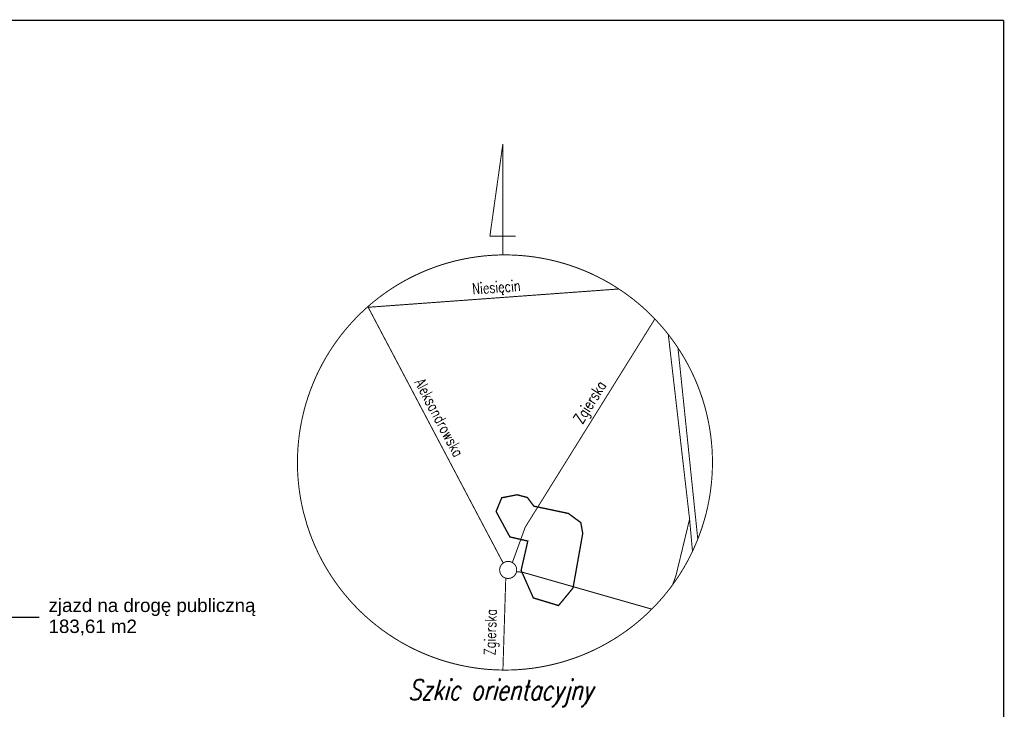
# Model space of a CAD drawing. Header units: metres. Extents: x 964 to 7125, y -212 to 9570.
# Tile 183 of 185: x 2667 to 2734, y 300 to 347. Entities that reach past the tile are written whole.
import ezdxf
from ezdxf.enums import TextEntityAlignment as Align

# ---------------------------------------------------------------- set-up
doc = ezdxf.new("R2010")
doc.units = ezdxf.units.M
doc.linetypes.add('1', pattern=[1.5, 1, -0.5])
for name, color, linetype in [('Budowlane - Opisy', 7, 'Continuous'), ('RAMKA', 7, 'Continuous'), ('siatka_kwadratow', 7, 'Continuous'), ('zakres_poprawny', 7, 'Continuous')]:
    doc.layers.add(name, color=color, linetype=linetype)
doc.layers.add('PODKŁAD MAPA', color=7, linetype='Continuous', lineweight=9)
doc.styles.add('GENERATED_STYLE_1', font='arialbd.ttf', dxfattribs={"width": 0.999153})
doc.styles.add('GENERATED_STYLE_2', font='arial.ttf')
doc.styles.add('STYL_ARIAL', font='simplex', dxfattribs={"width": 0.75, "oblique": 0.1})
doc.dimstyles.new('GENERATED_STYLE__61', dxfattribs={"dimtxt": 10, "dimasz": 9.5, "dimexe": 0.18, "dimexo": 0, "dimgap": 0.09, "dimtad": 0, "dimdec": 1, "dimzin": 0, "dimdsep": 46, "dimtxsty": 'GENERATED_STYLE_1', "dimblk": 'ARROWHEAD_1', "dimblk1": 'ARROWHEAD_1', "dimblk2": 'ARROWHEAD_1', "dimcen": 0.09, "dimclrd": 256, "dimclre": 256, "dimclrt": 256, "dimazin": 0, "dimtfac": 1, "dimtdec": 4, "dimtmove": 0, "dimatfit": 3, "dimfxl": 1, "dimtolj": 1, "dimtzin": 0, "dimarcsym": 0})

# ---------------------------------------------------------------- blocks, each defined once
blk = doc.blocks.new('MDCP 20240606')
at = {"layer": 'RAMKA', "color": 251, "true_color": 0x636466, "const_width": 0.065}
for points in [[(6592049.6228, 5738054.9821), (6592048.744, 5738048.7334)], [(6592049.6185, 5738048.7328), (6592049.6228, 5738054.9821)], [(6592048.744, 5738048.7334), (6592049.6185, 5738048.7328)], [(6592049.6177, 5738047.4823), (6592049.6185, 5738048.7328)], [(6592049.6185, 5738048.7328), (6592050.494, 5738048.7321)], [(6592046.9037, 5738047.1786), (6592047.3859, 5738047.2701)], [(6592047.3859, 5738047.2701), (6592047.8712, 5738047.3448)], [(6592047.8712, 5738047.3448), (6592048.3585, 5738047.4024)], [(6592048.3585, 5738047.4024), (6592048.8478, 5738047.4429)], [(6592048.8478, 5738047.4429), (6592049.338, 5738047.4664)], [(6592049.338, 5738047.4664), (6592049.8288, 5738047.4728)], [(6592049.8288, 5738047.4728), (6592050.3195, 5738047.4619)], [(6592050.3195, 5738047.4619), (6592050.8097, 5738047.434)], [(6592050.8097, 5738047.434), (6592051.2984, 5738047.389)], [(6592051.2984, 5738047.389), (6592051.7853, 5738047.327)], [(6592051.7853, 5738047.327), (6592052.2698, 5738047.248)], [(6592052.2698, 5738047.248), (6592052.7512, 5738047.1521)], [(6592044.5563, 5738046.4726), (6592045.0154, 5738046.6465)], [(6592045.0154, 5738046.6465), (6592045.4802, 5738046.8041)], [(6592045.4802, 5738046.8041), (6592045.9503, 5738046.9455)], [(6592045.9503, 5738046.9455), (6592046.4249, 5738047.0704)], [(6592046.4249, 5738047.0704), (6592046.9037, 5738047.1786)], [(6592052.7512, 5738047.1521), (6592053.2289, 5738047.0395)], [(6592053.2289, 5738047.0395), (6592053.7025, 5738046.9104)], [(6592053.7025, 5738046.9104), (6592054.1713, 5738046.7648)], [(6592054.1713, 5738046.7648), (6592054.6347, 5738046.6028)], [(6592054.6347, 5738046.6028), (6592055.092, 5738046.4249)], [(6592043.2195, 5738045.8566), (6592043.3126, 5738045.9035)], [(6592043.3126, 5738045.9035), (6592043.6493, 5738046.0732)], [(6592043.6493, 5738046.0732), (6592043.6579, 5738046.0775)], [(6592043.6579, 5738046.0775), (6592044.1037, 5738046.2829)], [(6592044.1037, 5738046.2829), (6592044.5563, 5738046.4726)], [(6592055.092, 5738046.4249), (6592055.3938, 5738046.2952)], [(6592055.3938, 5738046.2952), (6592055.543, 5738046.231)], [(6592055.543, 5738046.231), (6592055.9869, 5738046.0215)], [(6592055.9869, 5738046.0215), (6592056.4233, 5738045.7968)], [(6592041.9544, 5738045.1043), (6592042.3673, 5738045.3698)], [(6592042.3673, 5738045.3698), (6592042.7892, 5738045.6206)], [(6592042.7892, 5738045.6206), (6592042.8981, 5738045.6804)], [(6592042.8981, 5738045.6804), (6592043.2195, 5738045.8566)], [(6592056.4233, 5738045.7968), (6592056.8514, 5738045.5568)], [(6592056.8514, 5738045.5568), (6592057.271, 5738045.3021)], [(6592057.271, 5738045.3021), (6592057.4813, 5738045.1642)], [(6592040.5085, 5738043.9246), (6592057.4813, 5738045.1642)], [(6592041.1577, 5738044.5309), (6592041.551, 5738044.8245)], [(6592041.551, 5738044.8245), (6592041.9544, 5738045.1043)], [(6592057.4813, 5738045.1642), (6592057.6815, 5738045.0329)], [(6592057.6815, 5738045.0329), (6592058.0823, 5738044.7495)], [(6592058.0823, 5738044.7495), (6592058.4729, 5738044.4524)], [(6592040.0424, 5738043.5703), (6592040.4029, 5738043.9034)], [(6592040.4029, 5738043.9034), (6592040.4201, 5738043.9182)], [(6592040.4201, 5738043.9182), (6592040.4887, 5738043.9773)], [(6592040.4201, 5738043.9181), (6592040.5085, 5738043.9246)], [(6592040.4887, 5738043.9773), (6592040.7748, 5738044.2238)], [(6592040.5085, 5738043.9247), (6592040.4888, 5738043.9774)], [(6592049.6438, 5738026.5998), (6592040.5367, 5738043.8496), (6592040.5085, 5738043.9247)], [(6592040.7748, 5738044.2238), (6592041.1577, 5738044.5309)], [(6592058.4729, 5738044.4524), (6592058.5886, 5738044.3579)], [(6592058.5886, 5738044.3579), (6592058.853, 5738044.1418)], [(6592058.853, 5738044.1418), (6592059.222, 5738043.818)], [(6592039.3574, 5738042.8673), (6592039.6938, 5738043.2248)], [(6592039.6938, 5738043.2248), (6592039.9972, 5738043.5254)], [(6592039.9972, 5738043.5254), (6592040.0424, 5738043.5703)], [(6592059.222, 5738043.818), (6592059.5794, 5738043.4816)], [(6592059.5794, 5738043.4816), (6592059.9249, 5738043.133)], [(6592039.0337, 5738042.4984), (6592039.3574, 5738042.8673)], [(6592051.9909, 5738030.395), (6592059.9246, 5738043.1334)], [(6592059.9249, 5738043.133), (6592060.258, 5738042.7725)], [(6592060.258, 5738042.7725), (6592060.5784, 5738042.4005)], [(6592038.4259, 5738041.7276), (6592038.6591, 5738042.0342)], [(6592038.6591, 5738042.0342), (6592038.723, 5738042.1183)], [(6592038.723, 5738042.1183), (6592039.0337, 5738042.4984)], [(6592060.5784, 5738042.4005), (6592060.8347, 5738042.0813)], [(6592062.2778, 5738029.5686), (6592062.2778, 5738029.5686), (6592060.8347, 5738042.0814)], [(6592060.8347, 5738042.0813), (6592060.8857, 5738042.0178)], [(6592060.8857, 5738042.0178), (6592061.1792, 5738041.6244)], [(6592037.8733, 5738040.9164), (6592038.1425, 5738041.3268)], [(6592038.1425, 5738041.3268), (6592038.2624, 5738041.4964)], [(6592038.2624, 5738041.4964), (6592038.4259, 5738041.7276)], [(6592061.1792, 5738041.6244), (6592061.4589, 5738041.221)], [(6592061.4589, 5738041.221), (6592061.4904, 5738041.1721)], [(6592037.6185, 5738040.4968), (6592037.8733, 5738040.9164)], [(6592061.4904, 5738041.1721), (6592061.5008, 5738041.1558)], [(6592061.4904, 5738041.1721), (6592062.8334, 5738028.2217)], [(6592061.5008, 5738041.1558), (6592061.7244, 5738040.8081)], [(6592061.7244, 5738040.8081), (6592061.9753, 5738040.3863)], [(6592037.1538, 5738039.6323), (6592037.3787, 5738040.0685)], [(6592037.3787, 5738040.0685), (6592037.6185, 5738040.4968)], [(6592061.9753, 5738040.3863), (6592062.2113, 5738039.9559)], [(6592062.2113, 5738039.9559), (6592062.4322, 5738039.5175)], [(6592036.9444, 5738039.1883), (6592037.1538, 5738039.6323)], [(6592062.4322, 5738039.5175), (6592062.6375, 5738039.0718)], [(6592036.5725, 5738038.2799), (6592036.7505, 5738038.7374)], [(6592036.7505, 5738038.7374), (6592036.9444, 5738039.1883)], [(6592062.6375, 5738039.0718), (6592062.8273, 5738038.619)], [(6592062.8273, 5738038.619), (6592063.0012, 5738038.16)], [(6592036.4107, 5738037.8165), (6592036.5725, 5738038.2799)], [(6592063.0012, 5738038.16), (6592063.1588, 5738037.6951)], [(6592036.1358, 5738036.8743), (6592036.265, 5738037.3478)], [(6592036.265, 5738037.3478), (6592036.4107, 5738037.8165)], [(6592063.1588, 5738037.6951), (6592063.3002, 5738037.2251)], [(6592063.3002, 5738037.2251), (6592063.4252, 5738036.7504)], [(6592036.0233, 5738036.3965), (6592036.1358, 5738036.8743)], [(6592063.4252, 5738036.7504), (6592063.5334, 5738036.2716)], [(6592035.8484, 5738035.4306), (6592035.9274, 5738035.9151)], [(6592035.9274, 5738035.9151), (6592036.0233, 5738036.3965)], [(6592063.5334, 5738036.2716), (6592063.6248, 5738035.7894)], [(6592035.8001, 5738035.0516), (6592035.8484, 5738035.4306)], [(6592063.6248, 5738035.7894), (6592063.6994, 5738035.3043)], [(6592063.6994, 5738035.3043), (6592063.757, 5738034.8168)], [(6592035.7414, 5738034.4549), (6592035.7864, 5738034.9438)], [(6592035.7864, 5738034.9438), (6592035.8001, 5738035.0516)], [(6592063.757, 5738034.8168), (6592063.7883, 5738034.4391)], [(6592035.7055, 5738033.6043), (6592035.7134, 5738033.9649)], [(6592035.7134, 5738033.9649), (6592035.7414, 5738034.4549)], [(6592063.7883, 5738034.4391), (6592063.7975, 5738034.3276)], [(6592063.7975, 5738034.3276), (6592063.821, 5738033.8374)], [(6592035.7027, 5738033.4741), (6592035.7055, 5738033.6043)], [(6592035.709, 5738032.9834), (6592035.7027, 5738033.4741)], [(6592063.8274, 5738033.3465), (6592063.8165, 5738032.8558)], [(6592063.821, 5738033.8374), (6592063.8274, 5738033.3465)], [(6592035.7324, 5738032.493), (6592035.709, 5738032.9834)], [(6592063.8165, 5738032.8558), (6592063.7887, 5738032.3658)], [(6592035.773, 5738032.0039), (6592035.7324, 5738032.493)], [(6592035.8307, 5738031.5164), (6592035.773, 5738032.0039)], [(6592063.7437, 5738031.877), (6592063.6817, 5738031.39)], [(6592063.7887, 5738032.3658), (6592063.7437, 5738031.877)], [(6592035.9053, 5738031.0313), (6592035.8307, 5738031.5164)], [(6592063.6817, 5738031.39), (6592063.6027, 5738030.9056)], [(6592035.9967, 5738030.549), (6592035.9053, 5738031.0313)], [(6592036.1049, 5738030.0703), (6592035.9967, 5738030.549)], [(6592063.6027, 5738030.9056), (6592063.5068, 5738030.4241)], [(6592036.128, 5738029.9884), (6592036.1049, 5738030.0703)], [(6592036.3712, 5738029.1255), (6592036.128, 5738029.9884)], [(6592050.8372, 5738028.1981), (6592051.1383, 5738029.026), (6592051.9909, 5738030.395)], [(6592063.3943, 5738029.9464), (6592063.265, 5738029.4729)], [(6592063.5068, 5738030.4241), (6592063.3943, 5738029.9464)], [(6592061.126, 5738025.1239), (6592061.3518, 5738025.7425), (6592062.2778, 5738029.5686)], [(6592062.4737, 5738027.3951), (6592062.2778, 5738029.5686)], [(6592063.265, 5738029.4729), (6592063.1194, 5738029.0041)], [(6592036.5289, 5738028.6608), (6592036.3712, 5738029.1255)], [(6592036.7028, 5738028.2016), (6592036.5289, 5738028.6608)], [(6592062.9575, 5738028.5408), (6592062.8334, 5738028.2217)], [(6592063.1194, 5738029.0041), (6592062.9575, 5738028.5408)], [(6592036.8583, 5738027.8305), (6592036.7028, 5738028.2016)], [(6592050.2672, 5738026.6307), (6592050.8372, 5738028.1981)], [(6592062.7795, 5738028.0833), (6592062.5857, 5738027.6324)], [(6592062.8334, 5738028.2217), (6592062.7795, 5738028.0833)], [(6592036.8924, 5738027.749), (6592036.8583, 5738027.8305)], [(6592037.0979, 5738027.3031), (6592036.8924, 5738027.749)], [(6592037.3188, 5738026.8648), (6592037.0979, 5738027.3031)], [(6592062.4737, 5738027.3951), (6592062.3762, 5738027.1885)], [(6592062.5857, 5738027.6324), (6592062.4737, 5738027.3951)], [(6592037.5548, 5738026.4344), (6592037.3188, 5738026.8648)], [(6592049.5443, 5738025.7495), (6592049.4578, 5738025.8817), (6592049.4101, 5738026.0324), (6592049.4048, 5738026.1903), (6592049.4424, 5738026.3437), (6592049.5199, 5738026.4814), (6592049.6318, 5738026.593), (6592049.6438, 5738026.5998)], [(6592050.2672, 5738026.6307), (6592050.3636, 5738026.5674), (6592050.4673, 5738026.4482), (6592050.535, 5738026.3055), (6592050.5617, 5738026.1497), (6592050.5455, 5738025.9926), (6592050.4874, 5738025.8457), (6592050.3918, 5738025.7198), (6592050.2658, 5738025.6245), (6592050.1188, 5738025.5667), (6592049.9616, 5738025.5506), (6592049.8059, 5738025.5776), (6592049.6633, 5738025.6456), (6592049.5443, 5738025.7495)], [(6592049.6438, 5738026.5998), (6592049.7695, 5738026.6703), (6592049.9231, 5738026.7076), (6592050.081, 5738026.7021), (6592050.2315, 5738026.6542), (6592050.2672, 5738026.6307)], [(6592062.1514, 5738026.7521), (6592061.9114, 5738026.3239)], [(6592062.3762, 5738027.1885), (6592062.1514, 5738026.7521)], [(6592037.8057, 5738026.0125), (6592037.5548, 5738026.4344)], [(6592038.0712, 5738025.5996), (6592037.8057, 5738026.0125)], [(6592050.9188, 5738025.9745), (6592050.5544, 5738026.0153)], [(6592054.3935, 5738024.995), (6592050.9902, 5738025.9666), (6592050.9188, 5738025.9745)], [(6592061.6568, 5738025.9043), (6592061.3875, 5738025.4939)], [(6592061.6805, 5738025.9434), (6592061.6568, 5738025.9043)], [(6592061.9114, 5738026.3239), (6592061.6805, 5738025.9434)], [(6592038.3508, 5738025.1964), (6592038.0712, 5738025.5996)], [(6592038.6444, 5738024.803), (6592038.3508, 5738025.1964)], [(6592049.6265, 5738019.3496), (6592049.8213, 5738025.5703)], [(6592061.3875, 5738025.4939), (6592061.126, 5738025.1239)], [(6592038.9517, 5738024.4201), (6592038.6444, 5738024.803)], [(6592059.7151, 5738023.4758), (6592054.3935, 5738024.995)], [(6592060.807, 5738024.7024), (6592060.5684, 5738024.4104)], [(6592061.1042, 5738025.093), (6592060.807, 5738024.7024)], [(6592061.126, 5738025.1239), (6592061.1042, 5738025.093)], [(6592039.2719, 5738024.0483), (6592038.9517, 5738024.4201)], [(6592039.605, 5738023.6878), (6592039.2719, 5738024.0483)], [(6592060.1727, 5738023.9534), (6592059.8363, 5738023.5959)], [(6592060.4964, 5738024.3224), (6592060.1727, 5738023.9534)], [(6592060.5684, 5738024.4104), (6592060.4964, 5738024.3224)], [(6592039.9505, 5738023.339), (6592039.605, 5738023.6878)], [(6592040.308, 5738023.0026), (6592039.9505, 5738023.339)], [(6592059.4877, 5738023.2504), (6592059.1272, 5738022.9173)], [(6592059.7151, 5738023.4758), (6592059.4877, 5738023.2504)], [(6592059.8363, 5738023.5959), (6592059.7151, 5738023.4758)], [(6592040.677, 5738022.679), (6592040.308, 5738023.0026)], [(6592041.057, 5738022.3684), (6592040.677, 5738022.679)], [(6592058.7553, 5738022.5969), (6592058.4315, 5738022.3371)], [(6592059.1272, 5738022.9173), (6592058.7553, 5738022.5969)], [(6592041.4478, 5738022.0711), (6592041.057, 5738022.3684)], [(6592041.8485, 5738021.7878), (6592041.4478, 5738022.0711)], [(6592057.979, 5738021.9961), (6592057.5757, 5738021.7164)], [(6592058.3724, 5738022.2898), (6592057.979, 5738021.9961)], [(6592058.391, 5738022.3047), (6592058.3724, 5738022.2898)], [(6592058.4315, 5738022.3371), (6592058.391, 5738022.3047)], [(6592042.259, 5738021.5186), (6592041.8485, 5738021.7878)], [(6592042.6785, 5738021.2639), (6592042.259, 5738021.5186)], [(6592042.9472, 5738021.1134), (6592042.6785, 5738021.2639)], [(6592056.7409, 5738021.2001), (6592056.3105, 5738020.964)], [(6592057.1628, 5738021.451), (6592056.7409, 5738021.2001)], [(6592057.5757, 5738021.7164), (6592057.1628, 5738021.451)], [(6592043.1068, 5738021.024), (6592042.9472, 5738021.1134)], [(6592043.5432, 5738020.7991), (6592043.1068, 5738021.024)], [(6592043.987, 5738020.5898), (6592043.5432, 5738020.7991)], [(6592044.0371, 5738020.5682), (6592043.987, 5738020.5898)], [(6592044.438, 5738020.3959), (6592044.0371, 5738020.5682)], [(6592055.4264, 5738020.5378), (6592054.9737, 5738020.348)], [(6592055.4807, 5738020.5628), (6592055.4264, 5738020.5378)], [(6592055.8722, 5738020.7433), (6592055.4807, 5738020.5628)], [(6592056.3105, 5738020.964), (6592055.8722, 5738020.7433)], [(6592044.8954, 5738020.2179), (6592044.438, 5738020.3959)], [(6592045.3588, 5738020.056), (6592044.8954, 5738020.2179)], [(6592045.8275, 5738019.9104), (6592045.3588, 5738020.056)], [(6592046.3012, 5738019.7811), (6592045.8275, 5738019.9104)], [(6592053.5798, 5738019.8751), (6592053.105, 5738019.7503)], [(6592054.0498, 5738020.0165), (6592053.5798, 5738019.8751)], [(6592054.5147, 5738020.1743), (6592054.0498, 5738020.0165)], [(6592054.5295, 5738020.1799), (6592054.5147, 5738020.1743)], [(6592054.9737, 5738020.348), (6592054.5295, 5738020.1799)], [(6592046.7789, 5738019.6685), (6592046.3012, 5738019.7811)], [(6592047.2603, 5738019.5728), (6592046.7789, 5738019.6685)], [(6592047.7448, 5738019.4938), (6592047.2603, 5738019.5728)], [(6592048.2317, 5738019.4316), (6592047.7448, 5738019.4938)], [(6592048.6131, 5738019.3965), (6592048.2317, 5738019.4316)], [(6592048.7204, 5738019.3866), (6592048.6131, 5738019.3965)], [(6592049.2105, 5738019.3588), (6592048.7204, 5738019.3866)], [(6592049.6265, 5738019.3497), (6592049.2105, 5738019.3588)], [(6592049.7012, 5738019.348), (6592049.6265, 5738019.3497)], [(6592050.192, 5738019.3544), (6592049.7012, 5738019.348)], [(6592050.6823, 5738019.3778), (6592050.192, 5738019.3544)], [(6592051.1714, 5738019.4184), (6592050.6823, 5738019.3778)], [(6592051.6589, 5738019.476), (6592051.1714, 5738019.4184)], [(6592052.144, 5738019.5505), (6592051.6589, 5738019.476)], [(6592052.6263, 5738019.642), (6592052.144, 5738019.5505)], [(6592053.105, 5738019.7503), (6592052.6263, 5738019.642)]]:
    blk.add_lwpolyline(points, dxfattribs=at)
at = {"layer": 'siatka_kwadratow', "color": 7, "const_width": 0.09}
for points in [[(6592083.56, 5738063.3595), (6591935.06, 5738063.3595)], [(6592083.56, 5737853.3595), (6592083.56, 5738063.3595)]]:
    blk.add_lwpolyline(points, dxfattribs=at)
at = {"layer": 'zakres_poprawny', "color": 251, "linetype": '1', "true_color": 0x636466, "const_width": 0.09}
for points in [[(6592054.3934, 5738024.995), (6592055.0365, 5738028.6099), (6592054.9043, 5738029.3398), (6592054.0629, 5738029.9592), (6592051.9909, 5738030.395), (6592051.7284, 5738030.4502), (6592051.2855, 5738031.039), (6592050.5852, 5738031.2232), (6592049.5475, 5738031.0203), (6592049.1655, 5738030.0895), (6592050.0996, 5738028.368), (6592050.8372, 5738028.1981), (6592051.3144, 5738028.0882), (6592050.861, 5738026.1047), (6592050.9187, 5738025.9746), (6592051.6908, 5738024.2352), (6592053.3973, 5738023.7187), (6592054.3781, 5738024.9089)], [(6592054.3781, 5738024.9089), (6592054.3934, 5738024.995)]]:
    blk.add_lwpolyline(points, dxfattribs=at)
at = {"layer": 'RAMKA', "color": 251, "true_color": 0x636466, "style": 'STYL_ARIAL', "width": 0.75}
for s, rotation, p in [('Niesięcin', 4.1771, (6592047.5888, 5738044.5752)), ('Aleksandrowska', 297.832, (6592043.4275, 5738038.7549)), ('Zgierska', 58.0847, (6592055.1877, 5738035.8498)), ('Zgierska', 88.2063, (6592049.3259, 5738020.3218))]:
    blk.add_text(s, height=0.75, rotation=rotation, dxfattribs=at).set_placement(p, align=Align.BOTTOM_LEFT)
at = {"layer": 'RAMKA', "color": 251, "true_color": 0x636466, "style": 'STYL_ARIAL', "oblique": 15, "width": 0.75}
blk.add_text('Szkic orientacyjny', height=1.375, dxfattribs=at).set_placement((6592049.4559, 5738016.9111), align=Align.BOTTOM_CENTER)
blk = doc.blocks.new('ARROWHEAD_1')
at = {"linetype": 'Continuous'}
blk.add_line((0, 0), (-1, 0), dxfattribs=at)
blk.add_circle((0, 0), 0.25, dxfattribs=at)

msp = doc.modelspace()

# ---------------------------------------------------------------- block references
at = {"layer": 'PODKŁAD MAPA', "linetype": 'ByBlock'}
msp.add_blockref('MDCP 20240606', (-6589349.772, -5737716.265), dxfattribs=at)

# ---------------------------------------------------------------- texts
at = {"layer": 'Budowlane - Opisy', "color": 18, "true_color": 0x000000, "insert": (2669.066, 306.675), "char_height": 0.9072, "width": 16.4316, "attachment_point": 4, "line_spacing_factor": 0.93983, "style": 'GENERATED_STYLE_2'}
msp.add_mtext('zjazd na drogę publiczną 183,61 m2', dxfattribs=at)

# ---------------------------------------------------------------- leaders
at = {"layer": 'Budowlane - Opisy', "color": 18, "lineweight": 15, "true_color": 0x000000, "annotation_type": 0, "has_hookline": 1, "hookline_direction": 0, "text_width": 13.962}
msp.add_leader([(2657.543, 275.818), (2665.752, 306.675), (2668.433, 306.675)], dimstyle='GENERATED_STYLE__61', override={"dimasz": 0.1, "dimldrblk": 'DotSmall'}, dxfattribs=at)

doc.saveas('drawing.dxf')
